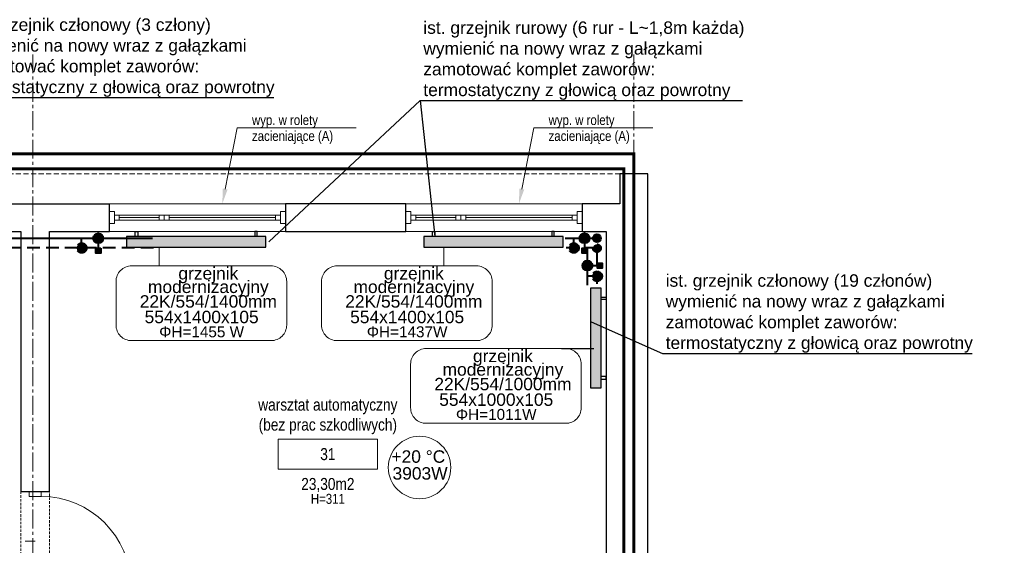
# Model space of a CAD drawing. Header units: millimetres. Extents: x 58673 to 77132, y 78327 to 116111.
# Tile 56 of 61: x 72253 to 73242, y 91638 to 92166. Entities that reach past the tile are written whole.
import ezdxf
from ezdxf import colors
from ezdxf.entities.mleader import LeaderData, LeaderLine
from ezdxf.enums import TextEntityAlignment as Align
from ezdxf.lldxf.tags import DXFTag
from ezdxf.math import Vec2, Vec3

# ---------------------------------------------------------------- set-up
doc = ezdxf.new("R2010")
doc.units = ezdxf.units.MM
doc.header["$MEASUREMENT"] = 0
for name, pattern in [('_xref_ACAD-LSN_dyspozytornia_PW_rzuty_14$0$CENTER2', [28.575, 19.05, -3.175, 3.175, -3.175]), ('_xref_ACAD-LSN_dyspozytornia_PW_rzuty_14$0$DASHED', [19.05, 12.7, -6.35]), ('DASHED', [19.05, 12.7, -6.35])]:
    doc.linetypes.add(name, pattern=pattern)
doc.layers.get('0').update_dxf_attribs({"lineweight": 9})
for name, color, linetype, lineweight in [('_xref_ACAD-LSN_dyspozytornia_PW_rzuty_14$0$A drzwi płytowe', 250, 'Continuous', 9), ('_xref_ACAD-LSN_dyspozytornia_PW_rzuty_14$0$A okna wyposazenie', 250, 'Continuous', 9), ('_xref_ACAD-LSN_dyspozytornia_PW_rzuty_14$0$A okna zewnetrzne', 250, 'Continuous', 9), ('_xref_ACAD-LSN_dyspozytornia_PW_rzuty_14$0$A opis', 250, 'Continuous', 13), ('_xref_ACAD-LSN_dyspozytornia_PW_rzuty_14$0$A opis pom', 250, 'Continuous', 9), ('_xref_ACAD-LSN_dyspozytornia_PW_rzuty_14$0$A opis pom pow', 250, 'Continuous', 9), ('_xref_ACAD-LSN_dyspozytornia_PW_rzuty_14$0$A opis technologia', 250, 'Continuous', 13), ('_xref_ACAD-LSN_dyspozytornia_PW_rzuty_14$0$A widok wyżej', 250, '_xref_ACAD-LSN_dyspozytornia_PW_rzuty_14$0$DASHED', 9), ('_xref_ACAD-LSN_dyspozytornia_PW_rzuty_14$0$A zakres', 250, 'Continuous', 13), ('_xref_ACAD-LSN_dyspozytornia_PW_rzuty_14$0$A-Wall', 250, 'Continuous', 25), ('_xref_ACAD-LSN_dyspozytornia_PW_rzuty_14$0$IS grzejniki', 8, 'Continuous', 9), ('_xref_ACAD-LSN_dyspozytornia_PW_rzuty_14$0$S-Grid-Iden', 250, '_xref_ACAD-LSN_dyspozytornia_PW_rzuty_14$0$CENTER2', 9), ('FL_co_powrót', 5, 'DASHED', 40), ('FL_co_zasilanie', 1, 'Continuous', 40), ('FL_opis_co', 7, 'Continuous', 25), ('xref', 8, 'Continuous', 9)]:
    doc.layers.add(name, color=color, linetype=linetype, lineweight=lineweight)
doc.layers.add('IS_Grzejnik_etykieta', color=7, linetype='Continuous', lineweight=5, true_color=0x000000)
doc.layers.add('IS_Room (Automatic)', color=7, linetype='Continuous', lineweight=5, true_color=0x000000)
doc.layers.add('IS_Grzejniki_Plan_rzut', color=7, linetype='SOLID', true_color=0x000000)
doc.styles.add('_xref_ACAD-LSN_dyspozytornia_PW_rzuty_14$0$Standard', font='ARIALN.TTF')
doc.styles.add('_xref_ACAD-LSN_dyspozytornia_PW_rzuty_14$0$STYL ASA', font='ARIALN.TTF')
doc.styles.add('Arial_____', font='arial.ttf')
doc.styles.get("Standard").update_dxf_attribs({"font": 'arial.ttf'})
tags = doc.linetypes.add('SOLID', pattern=[10, 10, 0]).pattern_tags.tags
tags[6:7] = [DXFTag(74, 4), DXFTag(75, 0), DXFTag(340, '0'), DXFTag(46, 0.0), DXFTag(50, 0.0), DXFTag(44, 0.0), DXFTag(45, 0.0)]
tags[4:5] = [DXFTag(74, 4), DXFTag(75, 0), DXFTag(340, '0'), DXFTag(46, 0.0), DXFTag(50, 0.0), DXFTag(44, 0.0), DXFTag(45, 0.0)]
doc.dimstyles.get("Standard").update_dxf_attribs({"dimtxt": 0.18, "dimasz": 0.18, "dimexe": 0.18, "dimexo": 0.0625, "dimgap": 0.09, "dimtad": 0, "dimtih": 1, "dimtoh": 1, "dimdec": 4, "dimzin": 0, "dimdsep": 46, "dimtxsty": 'Standard', "dimcen": 0.09, "dimadec": 0, "dimazin": 0, "dimtfac": 1, "dimtdec": 4, "dimtofl": 0, "dimtmove": 0, "dimatfit": 3, "dimfxl": 1, "dimtolj": 1, "dimtzin": 0, "dimarcsym": 0})

# ---------------------------------------------------------------- blocks, each defined once
blk = doc.blocks.new('_xref_ACAD-LSN_dyspozytornia_PW_rzuty_14$0$blok do okna')
for points in [[(28.5, 2.5), (33.5, 2.5), (33.5, -2.5), (28.5, -2.5)], [(33.5, 2.5), (38.5, 2.5), (38.5, -2.5), (33.5, -2.5)]]:
    blk.add_lwpolyline(points, close=True)
for points in [[(-78.5, 0), (28.5, 0)], [(38.5, 0), (78.5, 0)]]:
    blk.add_lwpolyline(points)
blk = doc.blocks.new('_xref_ACAD-LSN_dyspozytornia_PW_rzuty_14$0$tag wn')
blk.add_lwpolyline([(-25, -7.5), (25, -7.5), (25, 7.5), (-25, 7.5)], close=True)
at = {"style": '_xref_ACAD-LSN_dyspozytornia_PW_rzuty_14$0$STYL ASA'}
blk.add_attdef('ROOM:NO', text='', height=6, dxfattribs=at).set_placement((0, 0), align=Align.MIDDLE_CENTER)
at = {"layer": '_xref_ACAD-LSN_dyspozytornia_PW_rzuty_14$0$A opis pom pow', "style": '_xref_ACAD-LSN_dyspozytornia_PW_rzuty_14$0$STYL ASA'}
blk.add_attdef('ROOM:AREA', text='', height=6, dxfattribs=at).set_placement((0, -15), align=Align.MIDDLE_CENTER)
blk = doc.blocks.new('_xref_ACAD-LSN_dyspozytornia_PW_rzuty_14$0$środek')
blk.add_line((0, 0), (0, -10))
blk = doc.blocks.new('zawór ts')
h = blk.add_hatch(color=256)
h.paths.add_polyline_path([(5, 0, 1), (-5, 0)])
edge = h.paths.add_edge_path()
edge.add_spline(control_points=[(-3.23, -3.82), (-1.08, -3.82), (1.08, -3.82), (3.23, -3.82)], knot_values=[0.691218, 0.691218, 0.691218, 0.691218, 0.820959, 0.820959, 0.820959, 0.820959], degree=3, periodic=0)
edge.add_arc((0, 0), 5, 310.18586, 360)
edge.add_line((5, 0), (-5, 0))
edge.add_arc((0, 0), 5, 180, 229.81414)
edge = h.paths.add_edge_path()
edge.add_spline(control_points=[(3.23, -3.82), (1.08, -3.82), (-1.08, -3.82), (-3.23, -3.82)], knot_values=[0.691218, 0.691218, 0.691218, 0.691218, 0.820959, 0.820959, 0.820959, 0.820959], degree=3, periodic=0)
edge.add_arc((0, 0), 5, 229.81414, 270)
edge.add_arc((0, 0), 5, 270, 310.18586)
blk.add_hatch(color=256).paths.add_polyline_path([(2.5, -15), (2.5, -10), (-2.5, -10), (-2.5, -15)])
at = {"linetype": 'ByBlock', "lineweight": -2}
blk.add_lwpolyline([(2.5, -10), (2.5, -15), (-2.5, -15), (-2.5, -10)], close=True, dxfattribs=at)
blk.add_polyline3d([(0, -5, 0), (0, -10, 0)], dxfattribs=at)
blk.add_circle((0, 0), 5, dxfattribs=at)
blk = doc.blocks.new('zawór p')
at = {"linetype": 'ByBlock', "lineweight": -2}
h = blk.add_hatch(color=256, dxfattribs=at)
h.paths.add_polyline_path([(-4.93, 0.83), (4.93, 0.83, 0.366406), (0, 5, 0.366406)])
h.paths.add_polyline_path([(4.98, -0.42), (-4.98, -0.42, 0.919375)])
h.paths.add_polyline_path([(5, 0, 0.041508), (4.93, 0.83), (-4.93, 0.83, 0.062557), (-4.98, -0.42), (4.98, -0.42, 0.020994)])
blk.add_polyline3d([(0, 5, 0), (0, 10, 0)], dxfattribs=at)
blk.add_circle((0, 0), 5, dxfattribs=at)
blk = doc.blocks.new('_xref_ACAD-LSN_dyspozytornia_PW_rzuty_14')
at = {"layer": '_xref_ACAD-LSN_dyspozytornia_PW_rzuty_14$0$A drzwi płytowe', "linetype": 'Continuous', "lineweight": 9, "ltscale": 0.2}
blk.add_lwpolyline([(72262.18, 91687.22), (72262.18, 91692.22), (72274.18, 91692.22), (72274.18, 91687.22)], close=True, dxfattribs=at)
at = {"layer": '_xref_ACAD-LSN_dyspozytornia_PW_rzuty_14$0$A drzwi płytowe', "linetype": 'Continuous', "lineweight": 9, "ltscale": 0.2, "extrusion": (0, 0, -1)}
blk.add_arc((-72274.18, 91597.22), 90, 90, 180, dxfattribs=at)
at = {"layer": '_xref_ACAD-LSN_dyspozytornia_PW_rzuty_14$0$A okna zewnetrzne', "linetype": 'Continuous', "lineweight": 9}
for p, q in [((72519.68, 91981.22), (72342.68, 91981.22)), ((72817.68, 91981.22), (72640.68, 91981.22)), ((72352.68, 91964.72), (72352.68, 91969.72)), ((72509.68, 91964.72), (72509.68, 91969.72)), ((72650.68, 91964.72), (72650.68, 91969.72)), ((72807.68, 91964.72), (72807.68, 91969.72)), ((72519.68, 91953.22), (72342.68, 91953.22)), ((72817.68, 91953.22), (72640.68, 91953.22))]:
    blk.add_line(p, q, dxfattribs=at)
for points in [[(72347.68, 91973.22), (72342.68, 91973.22), (72342.68, 91961.22), (72347.68, 91961.22)], [(72514.68, 91964.72), (72514.68, 91969.72), (72347.68, 91969.72), (72347.68, 91964.72)], [(72514.68, 91973.22), (72519.68, 91973.22), (72519.68, 91961.22), (72514.68, 91961.22)], [(72645.68, 91973.22), (72640.68, 91973.22), (72640.68, 91961.22), (72645.68, 91961.22)], [(72812.68, 91964.72), (72812.68, 91969.72), (72645.68, 91969.72), (72645.68, 91964.72)], [(72812.68, 91973.22), (72817.68, 91973.22), (72817.68, 91961.22), (72812.68, 91961.22)]]:
    blk.add_lwpolyline(points, close=True, dxfattribs=at)
at = {"layer": '_xref_ACAD-LSN_dyspozytornia_PW_rzuty_14$0$A widok wyżej', "linetype": '_xref_ACAD-LSN_dyspozytornia_PW_rzuty_14$0$DASHED', "lineweight": 9, "ltscale": 0.2}
for p, q in [((72519.68, 91981.22), (72342.68, 91981.22)), ((72817.68, 91981.22), (72640.68, 91981.22)), ((72342.68, 91953.22), (72519.68, 91953.22)), ((72640.68, 91953.22), (72817.68, 91953.22)), ((72282.68, 91692.22), (72253.68, 91692.22)), ((72253.68, 91692.22), (72253.68, 91592.22)), ((72282.68, 91592.22), (72282.68, 91692.22))]:
    blk.add_line(p, q, dxfattribs=at)
at = {"layer": '_xref_ACAD-LSN_dyspozytornia_PW_rzuty_14$0$A widok wyżej', "ltscale": 0.4}
blk.add_lwpolyline([(65352.68, 92011.22), (72855.68, 92011.22)], dxfattribs=at)
at = {"layer": '_xref_ACAD-LSN_dyspozytornia_PW_rzuty_14$0$A zakres', "linetype": '_xref_ACAD-LSN_dyspozytornia_PW_rzuty_14$0$DASHED', "transparency": 33554623, "const_width": 3}
for points in [[(67446.18, 92031.22), (67446.18, 90639.22), (72869.68, 90639.22), (72869.68, 92031.22)], [(69888.68, 91499.22), (69888.68, 92016.22), (72859.68, 92016.22), (72859.68, 90654.22), (70481.68, 90654.22), (70481.68, 91280.38), (70101.18, 91280.22), (70101.18, 91499.22)]]:
    blk.add_lwpolyline(points, close=True, dxfattribs=at)
at = {"layer": '_xref_ACAD-LSN_dyspozytornia_PW_rzuty_14$0$A-Wall', "linetype": 'Continuous', "lineweight": 25}
for p, q in [((72883.68, 92011.22), (72855.68, 92011.22)), ((72855.68, 92011.22), (72855.68, 91981.22)), ((72883.68, 91953.22), (72883.68, 92011.22)), ((72221.68, 91981.22), (72342.68, 91981.22)), ((72342.68, 91953.22), (72342.68, 91981.22)), ((72640.68, 91981.22), (72519.68, 91981.22)), ((72519.68, 91981.22), (72519.68, 91953.22)), ((72640.68, 91953.22), (72640.68, 91981.22)), ((72855.68, 91981.22), (72817.68, 91981.22)), ((72817.68, 91981.22), (72817.68, 91953.22)), ((72221.68, 91953.22), (72253.68, 91953.22)), ((72253.68, 91953.22), (72253.68, 91692.22)), ((72282.68, 91953.22), (72342.68, 91953.22)), ((72282.68, 91692.22), (72282.68, 91953.22)), ((72519.68, 91953.22), (72640.68, 91953.22)), ((72817.68, 91953.22), (72841.68, 91953.22)), ((72841.68, 91953.22), (72841.68, 91536.22)), ((72883.68, 91443.22), (72883.68, 91953.22)), ((72253.68, 91692.22), (72282.68, 91692.22))]:
    blk.add_line(p, q, dxfattribs=at)
at = {"layer": '_xref_ACAD-LSN_dyspozytornia_PW_rzuty_14$0$IS grzejniki'}
for p, q in [((72499.99, 91948.22), (72359.99, 91948.22)), ((72359.99, 91948.22), (72359.99, 91937.72)), ((72368.74, 91948.22), (72368.74, 91953.22)), ((72368.74, 91953.22), (72371.24, 91953.22)), ((72371.24, 91953.22), (72371.24, 91948.22)), ((72491.24, 91953.22), (72488.74, 91953.22)), ((72488.74, 91953.22), (72488.74, 91948.22)), ((72491.24, 91948.22), (72491.24, 91953.22)), ((72499.99, 91937.72), (72499.99, 91948.22)), ((72798.46, 91948.22), (72658.46, 91948.22)), ((72658.46, 91948.22), (72658.46, 91937.72)), ((72667.21, 91948.22), (72667.21, 91953.22)), ((72667.21, 91953.22), (72669.71, 91953.22)), ((72669.71, 91953.22), (72669.71, 91948.22)), ((72789.71, 91953.22), (72787.21, 91953.22)), ((72787.21, 91953.22), (72787.21, 91948.22)), ((72789.71, 91948.22), (72789.71, 91953.22)), ((72798.46, 91937.72), (72798.46, 91948.22)), ((72359.99, 91937.72), (72499.99, 91937.72)), ((72658.46, 91937.72), (72798.46, 91937.72)), ((72836.68, 91896.25), (72826.18, 91896.25)), ((72826.18, 91896.25), (72826.18, 91796.25)), ((72836.68, 91796.25), (72836.68, 91896.25)), ((72836.68, 91887.5), (72841.68, 91887.5)), ((72841.68, 91885), (72836.68, 91885)), ((72841.68, 91887.5), (72841.68, 91885)), ((72841.68, 91807.5), (72836.68, 91807.5)), ((72836.68, 91805), (72841.68, 91805)), ((72841.68, 91805), (72841.68, 91807.5)), ((72826.18, 91796.25), (72836.68, 91796.25))]:
    blk.add_line(p, q, dxfattribs=at)
at = {"layer": '_xref_ACAD-LSN_dyspozytornia_PW_rzuty_14$0$S-Grid-Iden'}
for points in [[(72265.68, 92131.22), (72265.68, 90539.22)], [(72265.68, 92131.22), (72265.68, 90539.22)], [(72869.68, 92131.22), (72869.68, 90539.22)]]:
    blk.add_lwpolyline(points, dxfattribs=at)
at = {"layer": '_xref_ACAD-LSN_dyspozytornia_PW_rzuty_14$0$A drzwi płytowe', "linetype": 'Continuous', "lineweight": 9, "ltscale": 0.2, "extrusion": (0, 0, -1), "zscale": -1, "rotation": 90}
blk.add_blockref('_xref_ACAD-LSN_dyspozytornia_PW_rzuty_14$0$środek', (-72268.18, 91642.22), dxfattribs=at)
at = {"layer": '_xref_ACAD-LSN_dyspozytornia_PW_rzuty_14$0$A okna zewnetrzne', "linetype": 'Continuous', "lineweight": 9, "rotation": 180}
for p in [(72431.18, 91967.22), (72729.18, 91967.22)]:
    blk.add_blockref('_xref_ACAD-LSN_dyspozytornia_PW_rzuty_14$0$blok do okna', p, dxfattribs=at)
at = {"layer": '_xref_ACAD-LSN_dyspozytornia_PW_rzuty_14$0$A opis pom', "linetype": 'Continuous', "lineweight": 9, "xscale": 2, "yscale": 2, "zscale": 2}
blk.add_blockref('_xref_ACAD-LSN_dyspozytornia_PW_rzuty_14$0$tag wn', (72562.18, 91729.72), dxfattribs=at).add_auto_attribs({'ROOM:NO': '31', 'ROOM:AREA': '23,30m2'})
at = {"layer": '_xref_ACAD-LSN_dyspozytornia_PW_rzuty_14$0$A opis', "linetype": 'Continuous', "lineweight": 9, "insert": (72562.18, 91684.72), "char_height": 10, "attachment_point": 5, "style": '_xref_ACAD-LSN_dyspozytornia_PW_rzuty_14$0$Standard'}
blk.add_mtext_dynamic_manual_height_columns('\\A1;\\pxqc;H=311', width=72.7481, gutter_width=1, heights=[0], dxfattribs=at)
at = {"layer": '_xref_ACAD-LSN_dyspozytornia_PW_rzuty_14$0$A opis technologia', "insert": (72562.18, 91749.72), "char_height": 12, "attachment_point": 8, "style": '_xref_ACAD-LSN_dyspozytornia_PW_rzuty_14$0$STYL ASA'}
blk.add_mtext_dynamic_manual_height_columns('warsztat automatyczny\\P(bez prac szkodliwych)', width=178.8564, gutter_width=1, heights=[0], dxfattribs=at)
at = {"layer": '_xref_ACAD-LSN_dyspozytornia_PW_rzuty_14$0$A okna wyposazenie', "linetype": 'Continuous', "lineweight": 9}
ml = blk.add_multileader_mtext('Standard', dxfattribs=at)
ml.set_content('wyp. w rolety zacieniające (A)', color=256, style='_xref_ACAD-LSN_dyspozytornia_PW_rzuty_14$0$STYL ASA')
ml.set_leader_properties()
ml.build(insert=Vec2(0, 0))
ml.multileader.update_dxf_attribs({"text_left_attachment_type": 6, "text_right_attachment_type": 6, "dogleg_length": 3, "arrow_head_size": 15})
ctx = ml.context
ctx.base_point, ctx.char_height, ctx.arrow_head_size, ctx.landing_gap_size, ctx.plane_origin = Vec3(72476, 92057.3), 10, 15, 10, Vec3(72191.81, 92550.69)
ctx.left_attachment, ctx.right_attachment = 6, 6
notes = []
notes.append((ctx, [(0, (1, 1, 0), (72471.01, 92057.31), (1, 0), 4.99, [(0, [(72456.18, 91981.22)], 0, [])])]))
ctx.mtext.insert, ctx.mtext.width, ctx.mtext.line_spacing_factor, ctx.mtext.flow_direction = Vec3(72486, 92070.24), 103.629, 0.96, 5
ml = blk.add_multileader_mtext('Standard', dxfattribs=at)
ml.set_content('wyp. w rolety zacieniające (A)', color=256, style='_xref_ACAD-LSN_dyspozytornia_PW_rzuty_14$0$STYL ASA')
ml.set_leader_properties()
ml.build(insert=Vec2(0, 0))
ml.multileader.update_dxf_attribs({"text_left_attachment_type": 6, "text_right_attachment_type": 6, "dogleg_length": 3, "arrow_head_size": 15})
ctx = ml.context
ctx.base_point, ctx.char_height, ctx.arrow_head_size, ctx.landing_gap_size, ctx.plane_origin = Vec3(72774, 92057.3), 10, 15, 10, Vec3(72489.81, 92550.69)
ctx.left_attachment, ctx.right_attachment = 6, 6
notes.append((ctx, [(0, (1, 1, 0), (72769.01, 92057.31), (1, 0), 4.99, [(0, [(72754.18, 91981.22)], 0, [])])]))
ctx.mtext.insert, ctx.mtext.width, ctx.mtext.line_spacing_factor, ctx.mtext.flow_direction = Vec3(72784, 92070.24), 103.629, 0.96, 5
for ctx, leaders in notes:
    for number, flags, end, landing, length, lines in leaders:
        leader = LeaderData()
        leader.index, (leader.has_last_leader_line, leader.has_dogleg_vector, leader.attachment_direction) = number, flags
        leader.last_leader_point, leader.dogleg_vector, leader.dogleg_length = Vec3(end), Vec3(landing), length
        for number, points, colour, breaks in lines:
            line = LeaderLine()
            line.index, line.vertices, line.color, line.breaks = number, Vec3.list(points), colors.encode_raw_color(colour), breaks
            leader.lines.append(line)
        ctx.leaders.append(leader)

msp = doc.modelspace()

# ---------------------------------------------------------------- block references
at = {"layer": 'xref'}
msp.add_blockref('_xref_ACAD-LSN_dyspozytornia_PW_rzuty_14', (0, 0), dxfattribs=at)

# ---------------------------------------------------------------- next in the draw order: hatches: boundary and pattern name
at = {"layer": 'FL_co_powrót'}
msp.add_hatch(color=256, dxfattribs=at).paths.add_polyline_path([(72828.5, 91936.507, -1), (72836.5, 91936.507, -1)])
at = {"layer": 'FL_co_zasilanie'}
msp.add_hatch(color=256, dxfattribs=at).paths.add_polyline_path([(72828.5, 91946.507, -1), (72836.5, 91946.507, -1)])
at = {"layer": 'IS_Grzejniki_Plan_rzut'}
for points in [[(72499.99, 91948.22), (72359.99, 91948.22), (72359.99, 91937.72), (72499.99, 91937.72)], [(72798.46, 91948.22), (72658.46, 91948.22), (72658.46, 91937.72), (72798.46, 91937.72)], [(72836.684, 91796.25), (72836.684, 91896.25), (72826.184, 91896.25), (72826.184, 91796.25)]]:
    msp.add_hatch(color=8, dxfattribs=at).paths.add_polyline_path(points)

# ---------------------------------------------------------------- next in the draw order: linework, layer by layer
at = {"layer": 'FL_co_powrót'}
for p, q in [((72387, 91936.944), (72204, 91936.944)), ((72833.5, 91936.944), (72800.5, 91936.944)), ((72832.5, 91932.507), (72832.5, 91899.507))]:
    msp.add_line(p, q, dxfattribs=at)
msp.add_circle((72832.5, 91936.507), 4, dxfattribs=at)
at = {"layer": 'FL_co_zasilanie'}
for p, q in [((72205.145, 91946.507), (72386, 91946.507)), ((72800.5, 91946.507), (72833.5, 91946.507)), ((72822.937, 91899.507), (72822.937, 91932.507))]:
    msp.add_line(p, q, dxfattribs=at)
msp.add_circle((72832.5, 91946.507), 4, dxfattribs=at)
at = {"layer": 'FL_opis_co'}
for p, q in [((72654.975, 92084.875), (72669.71, 91948.22)), ((72797, 91835.738), (72829.5, 91835.738))]:
    msp.add_line(p, q, dxfattribs=at)
at = {"layer": 'IS_Grzejnik_etykieta'}
for p, q in [((72392.76, 91918.738), (72392.76, 91937.72)), ((72678.739, 91918.738), (72678.739, 91937.72))]:
    msp.add_line(p, q, dxfattribs=at)
for points in [[(72364.979, 91843.65), (72505.192, 91843.65, 0.4142136), (72520.817, 91859.275), (72520.817, 91903.113, 0.4142136), (72505.192, 91918.738), (72364.979, 91918.738, 0.4142136), (72349.354, 91903.113), (72349.354, 91859.275, 0.4142136)], [(72571.459, 91843.65), (72711.671, 91843.65, 0.4142136), (72727.296, 91859.275), (72727.296, 91903.113, 0.4142136), (72711.671, 91918.738), (72571.459, 91918.738, 0.4142136), (72555.834, 91903.113), (72555.834, 91859.275, 0.4142136)], [(72660.959, 91760.65), (72801.171, 91760.65, 0.4142136), (72816.796, 91776.275), (72816.796, 91820.113, 0.4142136), (72801.171, 91835.738), (72660.959, 91835.738, 0.4142136), (72645.334, 91820.113), (72645.334, 91776.275, 0.4142136)]]:
    msp.add_lwpolyline(points, format="xyb", close=True, dxfattribs=at)
at = {"layer": 'IS_Grzejniki_Plan_rzut', "lineweight": 30}
for p, q in [((72499.99, 91948.22), (72359.99, 91948.22)), ((72359.99, 91948.22), (72359.99, 91937.72)), ((72368.74, 91948.22), (72368.74, 91953.22)), ((72368.74, 91953.22), (72371.24, 91953.22)), ((72371.24, 91953.22), (72371.24, 91948.22)), ((72491.24, 91953.22), (72488.74, 91953.22)), ((72488.74, 91953.22), (72488.74, 91948.22)), ((72491.24, 91948.22), (72491.24, 91953.22)), ((72499.99, 91937.72), (72499.99, 91948.22)), ((72499.99, 91948.22), (72499.99, 91948.22)), ((72798.46, 91948.22), (72658.46, 91948.22)), ((72658.46, 91948.22), (72658.46, 91937.72)), ((72667.21, 91948.22), (72667.21, 91953.22)), ((72667.21, 91953.22), (72669.71, 91953.22)), ((72669.71, 91953.22), (72669.71, 91948.22)), ((72789.71, 91953.22), (72787.21, 91953.22)), ((72787.21, 91953.22), (72787.21, 91948.22)), ((72789.71, 91948.22), (72789.71, 91953.22)), ((72798.46, 91937.72), (72798.46, 91948.22)), ((72798.46, 91948.22), (72798.46, 91948.22)), ((72359.99, 91937.72), (72499.99, 91937.72)), ((72658.46, 91937.72), (72798.46, 91937.72)), ((72836.684, 91896.25), (72826.184, 91896.25)), ((72826.184, 91896.25), (72826.184, 91796.25)), ((72836.684, 91796.25), (72836.684, 91896.25)), ((72836.684, 91887.5), (72841.684, 91887.5)), ((72841.684, 91885), (72836.684, 91885)), ((72841.684, 91887.5), (72841.684, 91885)), ((72841.684, 91807.5), (72836.684, 91807.5)), ((72836.684, 91805), (72841.684, 91805)), ((72841.684, 91805), (72841.684, 91807.5)), ((72826.184, 91796.25), (72836.684, 91796.25)), ((72836.684, 91796.25), (72836.684, 91796.25))]:
    msp.add_line(p, q, dxfattribs=at)
at = {"layer": 'IS_Room (Automatic)'}
msp.add_circle((72654.338, 91716.251), 31.395, dxfattribs=at)

# ---------------------------------------------------------------- next in the draw order: block references
at = {"layer": 'FL_co_powrót'}
for p in [(72314.796, 91936.742), (72809.296, 91936.742)]:
    msp.add_blockref('zawór p', p, dxfattribs=at)
at = {"layer": 'FL_co_powrót', "rotation": 90}
msp.add_blockref('zawór p', (72832.702, 91908.303), dxfattribs=at)
at = {"layer": 'FL_co_zasilanie'}
for p in [(72331.556, 91946.507), (72820.056, 91946.507)]:
    msp.add_blockref('zawór ts', p, dxfattribs=at)
at = {"layer": 'FL_co_zasilanie', "rotation": 90}
msp.add_blockref('zawór ts', (72822.937, 91919.063), dxfattribs=at)

# ---------------------------------------------------------------- next in the draw order: texts
at = {"layer": 'FL_opis_co', "char_height": 12.5, "attachment_point": 7}
for s, insert in [('\\fArial|b0|i0|c238;ist. grzejnik członowy (3 człony)\\Pwymienić na nowy wraz z gałązkami \\Pzamotować komplet zaworów: \\Ptermostatyczny z głowicą oraz powrotny', (72200.1, 92088.5)), ('\\fArial|b0|i0|c238;ist. grzejnik rurowy (6 rur - L~1,8m każda)\\Pwymienić na nowy wraz z gałązkami \\Pzamotować komplet zaworów: \\Ptermostatyczny z głowicą oraz powrotny', (72658.1, 92085.5)), ('\\fArial|b0|i0|c238;ist. grzejnik członowy (19 członów)\\Pwymienić na nowy wraz z gałązkami \\Pzamotować komplet zaworów: \\Ptermostatyczny z głowicą oraz powrotny', (72901.6, 91831.5))]:
    msp.add_mtext(s, dxfattribs=dict(at, insert=insert))
at = {"layer": 'IS_Grzejnik_etykieta', "color": 18, "true_color": 0x000000, "transparency": 33554687, "style": 'Arial_____'}
for s, p in [('grzejnik', (72442.107, 91901.308)), ('grzejnik', (72648.587, 91901.308)), ('modernizacyjny', (72442.107, 91887.749)), ('modernizacyjny', (72648.587, 91887.749)), ('22K/554/1400mm', (72442.107, 91873.065)), ('22K/554/1400mm', (72648.587, 91873.065)), ('grzejnik', (72738.087, 91818.308)), ('modernizacyjny', (72738.087, 91804.749)), ('22K/554/1000mm', (72738.087, 91790.065))]:
    msp.add_text(s, height=12.5, dxfattribs=at).set_placement(p, align=Align.BOTTOM_CENTER)
for s, height, p in [('554x1400x105', 12.5, (72435.382, 91873.689)), ('554x1400x105', 12.5, (72641.862, 91873.689)), ('ΦH=1455 W', 11, (72435.382, 91858.064)), ('ΦH=1437W', 11, (72641.862, 91858.064)), ('554x1000x105', 12.5, (72731.362, 91790.689)), ('ΦH=1011W', 11, (72731.362, 91775.064))]:
    msp.add_text(s, height=height, dxfattribs=at).set_placement(p, align=Align.TOP_CENTER)
at = {"layer": 'IS_Room (Automatic)', "color": 18, "true_color": 0x000000, "transparency": 33554687, "style": 'Arial_____'}
for s, p in [('+20 °C', (72653.118, 91727.273)), ('3903W', (72654.846, 91710.362))]:
    msp.add_text(s, height=12.5, dxfattribs=at).set_placement(p, align=Align.MIDDLE_CENTER)

# ---------------------------------------------------------------- next in the draw order: leaders
at = {"layer": 'FL_opis_co', "annotation_type": 0, "has_hookline": 1, "hookline_direction": 0}
for points, text_width in [([(72164, 91946.67), (72196.975, 92087.875), (72199.475, 92087.875)], 307.9), ([(72503.036, 91942.97), (72654.975, 92084.875), (72657.475, 92084.875)], 320.613), ([(72826.905, 91862.5), (72898.475, 91830.875), (72900.975, 91830.875)], 307.9)]:
    msp.add_leader(points, dimstyle='Standard', override={"dimtxt": 2.5, "dimasz": 2.5, "dimexe": 1.25, "dimexo": 0.625, "dimgap": 0.625, "dimtad": 1, "dimtih": 0, "dimtoh": 0, "dimdec": 2, "dimzin": 8, "dimdsep": 44, "dimcen": 2.5, "dimtdec": 2, "dimtofl": 1, "dimldrblk": 'None', "dimtolj": 0, "dimtzin": 8}, dxfattribs=dict(at, text_width=text_width))

doc.saveas('drawing.dxf')
